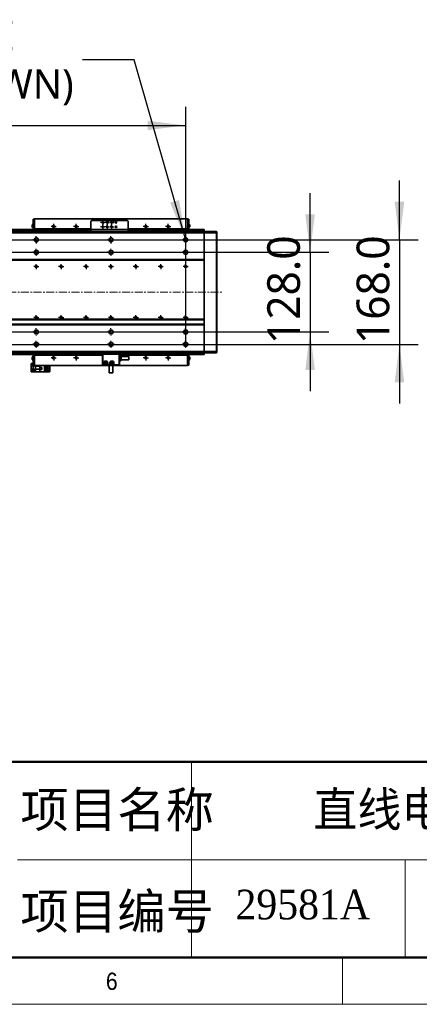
# Model space of a CAD drawing. Header units: millimetres. Extents: x 75 to 6266, y 75 to 4380.
# Tile 18 of 24: x 4131 to 4773, y 75 to 1658. Entities that reach past the tile are written whole.
import ezdxf

# ---------------------------------------------------------------- set-up
doc = ezdxf.new("R2010")
doc.units = ezdxf.units.MM
doc.header["$LTSCALE"] = 15
doc.linetypes.add('CENTERX2', pattern=[20.32, 12.7, -2.54, 2.54, -2.54])
doc.layers.add('黑色实线', color=7, linetype='Continuous')
doc.styles.add('SLDTEXTSTYLE1', font='GOTHIC.TTF', dxfattribs={"width": 0.913})
doc.styles.add('SLDTEXTSTYLE4', font='SIMSUN.TTC', dxfattribs={"bigfont": 'bigfont'})
doc.styles.add('SLDTEXTSTYLE7', font='TIMES.TTF', dxfattribs={"width": 0.933})
doc.styles.add('SLDTEXTSTYLE8', font='TIMES.TTF', dxfattribs={"width": 0.933, "bigfont": 'bigfont'})
doc.styles.add('SLDTEXTSTYLE9', font='MSYH.TTC')
doc.dimstyles.new('SLDDIMSTYLE0', dxfattribs={"dimtxt": 52.5, "dimasz": 61.2, "dimexe": 0, "dimexo": 0.0625, "dimgap": 13.125, "dimtad": 2, "dimrnd": 1e-09, "dimzin": 4, "dimdsep": 46, "dimtxsty": 'SLDTEXTSTYLE9', "dimsah": 1, "dimcen": 0.09, "dimadec": 0, "dimazin": 1, "dimtfac": 1, "dimtmove": 0, "dimatfit": 0, "dimfxl": 0, "dimfrac": 2, "dimtolj": 1, "dimtzin": 12, "dimarcsym": 0})
doc.dimstyles.new('SLDDIMSTYLE3', dxfattribs={"dimtxt": 52.5, "dimasz": 61.2, "dimexe": 0, "dimexo": 0.0625, "dimgap": 13.125, "dimtad": 2, "dimrnd": 1e-09, "dimzin": 4, "dimdsep": 46, "dimtxsty": 'SLDTEXTSTYLE9', "dimsah": 1, "dimcen": 0.09, "dimadec": 0, "dimazin": 1, "dimtfac": 1, "dimtofl": 0, "dimtmove": 0, "dimatfit": 3, "dimfxl": 0, "dimfrac": 2, "dimtolj": 1, "dimtzin": 12, "dimarcsym": 0})
doc.dimstyles.new('SLDDIMSTYLE6', dxfattribs={"dimtxt": 47.625, "dimasz": 61.2, "dimexe": 0, "dimexo": 0.0625, "dimgap": 11.90625, "dimtad": 0, "dimtih": 1, "dimtoh": 1, "dimdec": 1, "dimrnd": 1e-09, "dimzin": 12, "dimdsep": 46, "dimtxsty": 'SLDTEXTSTYLE9', "dimblk1": 'NONE', "dimsah": 1, "dimcen": 0, "dimadec": 0, "dimazin": 3, "dimtfac": 1, "dimtmove": 0, "dimatfit": 3, "dimldrblk": 'NONE', "dimfxl": 0, "dimfrac": 2, "dimtolj": 1, "dimtzin": 12, "dimarcsym": 0})

# ---------------------------------------------------------------- blocks, each defined once
blk = doc.blocks.new('_D_20')
at = {"layer": '黑色实线', "color": 7}
for p, q in [((4598, 1284.2), (4598, 1379.5)), ((678, 1284.2), (4628, 1284.2)), ((4598, 1284.2), (4598, 1156.2)), ((678, 1156.2), (4628, 1156.2)), ((4598, 1156.2), (4598, 1061))]:
    blk.add_line(p, q, dxfattribs=at)
for points in [[(4598, 1284.2), (4605.6, 1345.4), (4590.3, 1345.4)], [(4598, 1156.2), (4590.3, 1095), (4605.6, 1095)]]:
    blk.add_solid(points, dxfattribs=at)
at = {"layer": '黑色实线', "color": 7, "insert": (4529.1, 1136.6), "char_height": 52.5, "attachment_point": 1, "rotation": 90, "style": 'SLDTEXTSTYLE9'}
blk.add_mtext('128.0', dxfattribs=at)
blk = doc.blocks.new('_D_21')
at = {"layer": '黑色实线', "color": 7}
for p, q in [((4741.6, 1304.2), (4741.6, 1399.5)), ((678, 1304.2), (4771.6, 1304.2)), ((4741.6, 1304.2), (4741.6, 1136.2)), ((678, 1136.2), (4771.6, 1136.2)), ((4741.6, 1136.2), (4741.6, 1041))]:
    blk.add_line(p, q, dxfattribs=at)
for points in [[(4741.6, 1304.2), (4749.2, 1365.4), (4733.9, 1365.4)], [(4741.6, 1136.2), (4733.9, 1075), (4749.2, 1075)]]:
    blk.add_solid(points, dxfattribs=at)
at = {"layer": '黑色实线', "color": 7, "insert": (4672.7, 1136.6), "char_height": 52.5, "attachment_point": 1, "rotation": 90, "style": 'SLDTEXTSTYLE9'}
blk.add_mtext('168.0', dxfattribs=at)
blk = doc.blocks.new('_D_22')
at = {"layer": '黑色实线', "color": 7}
for p, q in [((678, 1136.2), (678, 1518.2)), ((4398, 1136.2), (4398, 1518.2)), ((678, 1488.2), (4398, 1488.2))]:
    blk.add_line(p, q, dxfattribs=at)
for points in [[(678, 1488.2), (739.2, 1480.6), (739.2, 1495.8)], [(4398, 1488.2), (4336.8, 1495.8), (4336.8, 1480.6)]]:
    blk.add_solid(points, dxfattribs=at)
at = {"layer": '黑色实线', "color": 7, "char_height": 52.5, "attachment_point": 1, "style": 'SLDTEXTSTYLE9'}
for s, insert in [('3720.0', (2157.4, 1557.1)), ('=31x120.0(PITCH)', (2362.6, 1557.1))]:
    blk.add_mtext(s, dxfattribs=dict(at, insert=insert))
blk = doc.blocks.new('SW_SYMBOL_HOLE_SPOT')
at = {"layer": '黑色实线', "color": 0}
for p, q in [((0, 13125), (0, 1125)), ((24000, 1125), (24000, 13125)), ((0, 1125), (24000, 1125))]:
    blk.add_line(p, q, dxfattribs=at)
blk = doc.blocks.new('SW_SYMBOL_HOLE_DEPTH')
at = {"layer": '黑色实线', "color": 0}
for p, q in [((0, 13125), (12000, 13125)), ((6000, 13125), (6000, 1125)), ((1500, 8325), (6000, 1125)), ((10500, 8325), (6000, 1125))]:
    blk.add_line(p, q, dxfattribs=at)
blk = doc.blocks.new('_D_23')
at = {"layer": '黑色实线'}
for p, q in [((4315.4, 1593.5), (4232, 1593.5)), ((4397, 1307.4), (4315.4, 1593.5))]:
    blk.add_line(p, q, dxfattribs=at)
blk.add_solid([(4397, 1307.4), (4387.6, 1368.3), (4372.9, 1364.1)], dxfattribs=at)
at = {"layer": '黑色实线', "xscale": 0.004165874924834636, "yscale": 0.004165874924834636, "zscale": 0.004165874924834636}
for name, p in [('SW_SYMBOL_HOLE_SPOT', (3182.3, 1523)), ('SW_SYMBOL_HOLE_DEPTH', (3539.5, 1523))]:
    blk.add_blockref(name, p, dxfattribs=at)
at = {"layer": '黑色实线', "attachment_point": 1, "style": 'SLDTEXTSTYLE9'}
for s, insert, char_height in [('128 x ', (3280.4, 1656.5), 47.62), ('%%c', (3448, 1656), 47.62), (' 6.6 THROUGH HOLE', (3521.6, 1656.5), 47.625), (' 46.0(UPSIDE DOWN)', (3609.2, 1578.6), 47.625), ('%%c', (3314, 1578.1), 47.62), (' 11.0 ', (3387.5, 1578.6), 47.62)]:
    blk.add_mtext(s, dxfattribs=dict(at, insert=insert, char_height=char_height))
blk = doc.blocks.new('_None')
blk = doc.blocks.new('SW_CENTERMARKSYMBOL_96')
at = {"layer": '黑色实线', "color": 0}
for p, q in [((-2.5, 0), (-4.25, 0)), ((0, 0), (-2.5, 0)), ((0, 2.5), (0, 4.25)), ((0, 0), (0, 2.5)), ((0, 0), (0, -2.5)), ((0, 0), (2.5, 0)), ((2.5, 0), (4.25, 0)), ((0, -2.5), (0, -4.25))]:
    blk.add_line(p, q, dxfattribs=at)
blk = doc.blocks.new('SW_CENTERMARKSYMBOL_97')
at = {"layer": '黑色实线', "color": 0}
for p, q in [((-2.5, 0), (-4.25, 0)), ((0, 0), (-2.5, 0)), ((0, 2.5), (0, 4.25)), ((0, 0), (0, 2.5)), ((0, 0), (0, -2.5)), ((0, 0), (2.5, 0)), ((2.5, 0), (4.25, 0)), ((0, -2.5), (0, -4.25))]:
    blk.add_line(p, q, dxfattribs=at)
blk = doc.blocks.new('SW_CENTERMARKSYMBOL_98')
at = {"layer": '黑色实线', "color": 0}
for p, q in [((-2.5, 0), (-4.2, 0)), ((0, 0), (-2.5, 0)), ((0, 2.5), (0, 4.2)), ((0, 0), (0, 2.5)), ((0, 0), (0, -2.5)), ((0, 0), (2.5, 0)), ((2.5, 0), (4.2, 0)), ((0, -2.5), (0, -4.2))]:
    blk.add_line(p, q, dxfattribs=at)
blk = doc.blocks.new('SW_CENTERMARKSYMBOL_99')
at = {"layer": '黑色实线', "color": 0}
for p, q in [((-2.5, 0), (-4.2, 0)), ((0, 0), (-2.5, 0)), ((0, 2.5), (0, 4.2)), ((0, 0), (0, 2.5)), ((0, 0), (0, -2.5)), ((0, 0), (2.5, 0)), ((2.5, 0), (4.2, 0)), ((0, -2.5), (0, -4.2))]:
    blk.add_line(p, q, dxfattribs=at)
blk = doc.blocks.new('SW_CENTERMARKSYMBOL_100')
at = {"layer": '黑色实线', "color": 0}
for p, q in [((-2.5, 0), (-4.2, 0)), ((0, 0), (-2.5, 0)), ((0, 2.5), (0, 4.2)), ((0, 0), (0, 2.5)), ((0, 0), (0, -2.5)), ((0, 0), (2.5, 0)), ((2.5, 0), (4.2, 0)), ((0, -2.5), (0, -4.2))]:
    blk.add_line(p, q, dxfattribs=at)
blk = doc.blocks.new('SW_CENTERMARKSYMBOL_101')
at = {"layer": '黑色实线', "color": 0}
for p, q in [((-2.5, 0), (-4.2, 0)), ((0, 0), (-2.5, 0)), ((0, 2.5), (0, 4.2)), ((0, 0), (0, 2.5)), ((0, 0), (0, -2.5)), ((0, 0), (2.5, 0)), ((2.5, 0), (4.2, 0)), ((0, -2.5), (0, -4.2))]:
    blk.add_line(p, q, dxfattribs=at)
blk = doc.blocks.new('SW_CENTERMARKSYMBOL_102')
at = {"layer": '黑色实线', "color": 0}
for p, q in [((-2.5, 0), (-3.75, 0)), ((0, 0), (-2.5, 0)), ((0, 2.5), (0, 3.75)), ((0, 0), (0, 2.5)), ((0, 0), (0, -2.5)), ((0, 0), (2.5, 0)), ((2.5, 0), (3.75, 0)), ((0, -2.5), (0, -3.75))]:
    blk.add_line(p, q, dxfattribs=at)
blk = doc.blocks.new('SW_CENTERMARKSYMBOL_103')
at = {"layer": '黑色实线', "color": 0}
for p, q in [((-2.5, 0), (-3.75, 0)), ((0, 0), (-2.5, 0)), ((0, 2.5), (0, 3.75)), ((0, 0), (0, 2.5)), ((0, 0), (0, -2.5)), ((0, 0), (2.5, 0)), ((2.5, 0), (3.75, 0)), ((0, -2.5), (0, -3.75))]:
    blk.add_line(p, q, dxfattribs=at)
blk = doc.blocks.new('SW_CENTERMARKSYMBOL_104')
at = {"layer": '黑色实线', "color": 0}
for p, q in [((-2.5, 0), (-4.2, 0)), ((0, 0), (-2.5, 0)), ((0, 2.5), (0, 4.2)), ((0, 0), (0, 2.5)), ((0, 0), (0, -2.5)), ((0, 0), (2.5, 0)), ((2.5, 0), (4.2, 0)), ((0, -2.5), (0, -4.2))]:
    blk.add_line(p, q, dxfattribs=at)
blk = doc.blocks.new('SW_CENTERMARKSYMBOL_105')
at = {"layer": '黑色实线', "color": 0}
for p, q in [((-2.5, 0), (-4.2, 0)), ((0, 0), (-2.5, 0)), ((0, 2.5), (0, 4.2)), ((0, 0), (0, 2.5)), ((0, 0), (0, -2.5)), ((0, 0), (2.5, 0)), ((2.5, 0), (4.2, 0)), ((0, -2.5), (0, -4.2))]:
    blk.add_line(p, q, dxfattribs=at)
blk = doc.blocks.new('SW_CENTERMARKSYMBOL_106')
at = {"layer": '黑色实线', "color": 0}
for p, q in [((-2.5, 0), (-4.2, 0)), ((0, 0), (-2.5, 0)), ((0, 2.5), (0, 4.2)), ((0, 0), (0, 2.5)), ((0, 0), (0, -2.5)), ((0, 0), (2.5, 0)), ((2.5, 0), (4.2, 0)), ((0, -2.5), (0, -4.2))]:
    blk.add_line(p, q, dxfattribs=at)
blk = doc.blocks.new('SW_CENTERMARKSYMBOL_107')
at = {"layer": '黑色实线', "color": 0}
for p, q in [((-2.5, 0), (-4.2, 0)), ((0, 0), (-2.5, 0)), ((0, 2.5), (0, 4.2)), ((0, 0), (0, 2.5)), ((0, 0), (0, -2.5)), ((0, 0), (2.5, 0)), ((2.5, 0), (4.2, 0)), ((0, -2.5), (0, -4.2))]:
    blk.add_line(p, q, dxfattribs=at)
blk = doc.blocks.new('SW_CENTERMARKSYMBOL_108')
at = {"layer": '黑色实线', "color": 0}
for p, q in [((-2.5, 0), (-3.75, 0)), ((0, 0), (-2.5, 0)), ((0, 2.5), (0, 3.75)), ((0, 0), (0, 2.5)), ((0, 0), (0, -2.5)), ((0, 0), (2.5, 0)), ((2.5, 0), (3.75, 0)), ((0, -2.5), (0, -3.75))]:
    blk.add_line(p, q, dxfattribs=at)
blk = doc.blocks.new('SW_CENTERMARKSYMBOL_109')
at = {"layer": '黑色实线', "color": 0}
for p, q in [((-2.5, 0), (-3.75, 0)), ((0, 0), (-2.5, 0)), ((0, 2.5), (0, 3.75)), ((0, 0), (0, 2.5)), ((0, 0), (0, -2.5)), ((0, 0), (2.5, 0)), ((2.5, 0), (3.75, 0)), ((0, -2.5), (0, -3.75))]:
    blk.add_line(p, q, dxfattribs=at)
blk = doc.blocks.new('SW_CENTERMARKSYMBOL_184')
at = {"layer": '黑色实线', "color": 0}
for p, q in [((-5, 0), (-5.8, 0)), ((0, 0), (-2.5, 0)), ((0, 5), (0, 5.8)), ((0, 0), (0, 2.5)), ((0, 0), (0, -2.5)), ((0, 0), (2.5, 0)), ((5, 0), (5.8, 0)), ((0, -5), (0, -5.8))]:
    blk.add_line(p, q, dxfattribs=at)
blk = doc.blocks.new('SW_CENTERMARKSYMBOL_185')
at = {"layer": '黑色实线', "color": 0}
for p, q in [((-5, 0), (-5.8, 0)), ((0, 0), (-2.5, 0)), ((0, 5), (0, 5.8)), ((0, 0), (0, 2.5)), ((0, 0), (0, -2.5)), ((0, 0), (2.5, 0)), ((5, 0), (5.8, 0)), ((0, -5), (0, -5.8))]:
    blk.add_line(p, q, dxfattribs=at)
blk = doc.blocks.new('SW_CENTERMARKSYMBOL_186')
at = {"layer": '黑色实线', "color": 0}
for p, q in [((-5, 0), (-5.8, 0)), ((0, 0), (-2.5, 0)), ((0, 5), (0, 5.8)), ((0, 0), (0, 2.5)), ((0, 0), (0, -2.5)), ((0, 0), (2.5, 0)), ((5, 0), (5.8, 0)), ((0, -5), (0, -5.8))]:
    blk.add_line(p, q, dxfattribs=at)
blk = doc.blocks.new('SW_CENTERMARKSYMBOL_187')
at = {"layer": '黑色实线', "color": 0}
for p, q in [((-5, 0), (-5.8, 0)), ((0, 0), (-2.5, 0)), ((0, 5), (0, 5.8)), ((0, 0), (0, 2.5)), ((0, 0), (0, -2.5)), ((0, 0), (2.5, 0)), ((5, 0), (5.8, 0)), ((0, -5), (0, -5.8))]:
    blk.add_line(p, q, dxfattribs=at)
blk = doc.blocks.new('SW_CENTERMARKSYMBOL_188')
at = {"layer": '黑色实线', "color": 0}
for p, q in [((-5, 0), (-5.8, 0)), ((0, 0), (-2.5, 0)), ((0, 5), (0, 5.8)), ((0, 0), (0, 2.5)), ((0, 0), (0, -2.5)), ((0, 0), (2.5, 0)), ((5, 0), (5.8, 0)), ((0, -5), (0, -5.8))]:
    blk.add_line(p, q, dxfattribs=at)
blk = doc.blocks.new('SW_CENTERMARKSYMBOL_189')
at = {"layer": '黑色实线', "color": 0}
for p, q in [((-5, 0), (-5.8, 0)), ((0, 0), (-2.5, 0)), ((0, 5), (0, 5.8)), ((0, 0), (0, 2.5)), ((0, 0), (0, -2.5)), ((0, 0), (2.5, 0)), ((5, 0), (5.8, 0)), ((0, -5), (0, -5.8))]:
    blk.add_line(p, q, dxfattribs=at)
blk = doc.blocks.new('SW_CENTERMARKSYMBOL_190')
at = {"layer": '黑色实线', "color": 0}
for p, q in [((-5, 0), (-5.8, 0)), ((0, 0), (-2.5, 0)), ((0, 5), (0, 5.8)), ((0, 0), (0, 2.5)), ((0, 0), (0, -2.5)), ((0, 0), (2.5, 0)), ((5, 0), (5.8, 0)), ((0, -5), (0, -5.8))]:
    blk.add_line(p, q, dxfattribs=at)
blk = doc.blocks.new('SW_CENTERMARKSYMBOL_191')
at = {"layer": '黑色实线', "color": 0}
for p, q in [((-5, 0), (-5.8, 0)), ((0, 0), (-2.5, 0)), ((0, 5), (0, 5.8)), ((0, 0), (0, 2.5)), ((0, 0), (0, -2.5)), ((0, 0), (2.5, 0)), ((5, 0), (5.8, 0)), ((0, -5), (0, -5.8))]:
    blk.add_line(p, q, dxfattribs=at)
blk = doc.blocks.new('SW_CENTERMARKSYMBOL_192')
at = {"layer": '黑色实线', "color": 0}
for p, q in [((-5, 0), (-5.8, 0)), ((0, 0), (-2.5, 0)), ((0, 5), (0, 5.8)), ((0, 0), (0, 2.5)), ((0, 0), (0, -2.5)), ((0, 0), (2.5, 0)), ((5, 0), (5.8, 0)), ((0, -5), (0, -5.8))]:
    blk.add_line(p, q, dxfattribs=at)
blk = doc.blocks.new('SW_CENTERMARKSYMBOL_193')
at = {"layer": '黑色实线', "color": 0}
for p, q in [((-5, 0), (-5.8, 0)), ((0, 0), (-2.5, 0)), ((0, 5), (0, 5.8)), ((0, 0), (0, 2.5)), ((0, 0), (0, -2.5)), ((0, 0), (2.5, 0)), ((5, 0), (5.8, 0)), ((0, -5), (0, -5.8))]:
    blk.add_line(p, q, dxfattribs=at)
blk = doc.blocks.new('SW_CENTERMARKSYMBOL_196')
at = {"layer": '黑色实线', "color": 0}
for p, q in [((-5, 0), (-5.8, 0)), ((0, 0), (-2.5, 0)), ((0, 5), (0, 5.8)), ((0, 0), (0, 2.5)), ((0, 0), (0, -2.5)), ((0, 0), (2.5, 0)), ((5, 0), (5.8, 0)), ((0, -5), (0, -5.8))]:
    blk.add_line(p, q, dxfattribs=at)
blk = doc.blocks.new('SW_CENTERMARKSYMBOL_197')
at = {"layer": '黑色实线', "color": 0}
for p, q in [((-5, 0), (-5.8, 0)), ((0, 0), (-2.5, 0)), ((0, 5), (0, 5.8)), ((0, 0), (0, 2.5)), ((0, 0), (0, -2.5)), ((0, 0), (2.5, 0)), ((5, 0), (5.8, 0)), ((0, -5), (0, -5.8))]:
    blk.add_line(p, q, dxfattribs=at)
blk = doc.blocks.new('SW_CENTERMARKSYMBOL_310')
at = {"layer": '黑色实线', "color": 0}
for p, q in [((-2.5, 0), (-4.15, 0)), ((0, 0), (-2.5, 0)), ((0, 2.5), (0, 4.15)), ((0, 0), (0, 2.5)), ((0, 0), (0, -2.5)), ((0, 0), (2.5, 0)), ((2.5, 0), (4.15, 0)), ((0, -2.5), (0, -4.15))]:
    blk.add_line(p, q, dxfattribs=at)
blk = doc.blocks.new('SW_CENTERMARKSYMBOL_311')
at = {"layer": '黑色实线', "color": 0}
for p, q in [((-2.5, 0), (-4.15, 0)), ((0, 0), (-2.5, 0)), ((0, 2.5), (0, 4.15)), ((0, 0), (0, 2.5)), ((0, 0), (0, -2.5)), ((0, 0), (2.5, 0)), ((2.5, 0), (4.15, 0)), ((0, -2.5), (0, -4.15))]:
    blk.add_line(p, q, dxfattribs=at)
blk = doc.blocks.new('SW_CENTERMARKSYMBOL_312')
at = {"layer": '黑色实线', "color": 0}
for p, q in [((-2.5, 0), (-4.15, 0)), ((0, 0), (-2.5, 0)), ((0, 2.5), (0, 4.15)), ((0, 0), (0, 2.5)), ((0, 0), (0, -2.5)), ((0, 0), (2.5, 0)), ((2.5, 0), (4.15, 0)), ((0, -2.5), (0, -4.15))]:
    blk.add_line(p, q, dxfattribs=at)
blk = doc.blocks.new('SW_CENTERMARKSYMBOL_313')
at = {"layer": '黑色实线', "color": 0}
for p, q in [((-2.5, 0), (-4.15, 0)), ((0, 0), (-2.5, 0)), ((0, 2.5), (0, 4.15)), ((0, 0), (0, 2.5)), ((0, 0), (0, -2.5)), ((0, 0), (2.5, 0)), ((2.5, 0), (4.15, 0)), ((0, -2.5), (0, -4.15))]:
    blk.add_line(p, q, dxfattribs=at)
blk = doc.blocks.new('SW_CENTERMARKSYMBOL_314')
at = {"layer": '黑色实线', "color": 0}
for p, q in [((-2.5, 0), (-4.15, 0)), ((0, 0), (-2.5, 0)), ((0, 2.5), (0, 4.15)), ((0, 0), (0, 2.5)), ((0, 0), (0, -2.5)), ((0, 0), (2.5, 0)), ((2.5, 0), (4.15, 0)), ((0, -2.5), (0, -4.15))]:
    blk.add_line(p, q, dxfattribs=at)
blk = doc.blocks.new('SW_CENTERMARKSYMBOL_315')
at = {"layer": '黑色实线', "color": 0}
for p, q in [((-2.5, 0), (-4.15, 0)), ((0, 0), (-2.5, 0)), ((0, 2.5), (0, 4.15)), ((0, 0), (0, 2.5)), ((0, 0), (0, -2.5)), ((0, 0), (2.5, 0)), ((2.5, 0), (4.15, 0)), ((0, -2.5), (0, -4.15))]:
    blk.add_line(p, q, dxfattribs=at)
blk = doc.blocks.new('SW_CENTERMARKSYMBOL_316')
at = {"layer": '黑色实线', "color": 0}
for p, q in [((-2.5, 0), (-4.15, 0)), ((0, 0), (-2.5, 0)), ((0, 2.5), (0, 4.15)), ((0, 0), (0, 2.5)), ((0, 0), (0, -2.5)), ((0, 0), (2.5, 0)), ((2.5, 0), (4.15, 0)), ((0, -2.5), (0, -4.15))]:
    blk.add_line(p, q, dxfattribs=at)
blk = doc.blocks.new('SW_CENTERMARKSYMBOL_317')
at = {"layer": '黑色实线', "color": 0}
for p, q in [((-2.5, 0), (-4.15, 0)), ((0, 0), (-2.5, 0)), ((0, 2.5), (0, 4.15)), ((0, 0), (0, 2.5)), ((0, 0), (0, -2.5)), ((0, 0), (2.5, 0)), ((2.5, 0), (4.15, 0)), ((0, -2.5), (0, -4.15))]:
    blk.add_line(p, q, dxfattribs=at)
blk = doc.blocks.new('SW_CENTERMARKSYMBOL_318')
at = {"layer": '黑色实线', "color": 0}
for p, q in [((-2.5, 0), (-4.15, 0)), ((0, 0), (-2.5, 0)), ((0, 2.5), (0, 4.15)), ((0, 0), (0, 2.5)), ((0, 0), (0, -2.5)), ((0, 0), (2.5, 0)), ((2.5, 0), (4.15, 0)), ((0, -2.5), (0, -4.15))]:
    blk.add_line(p, q, dxfattribs=at)
blk = doc.blocks.new('SW_CENTERMARKSYMBOL_319')
at = {"layer": '黑色实线', "color": 0}
for p, q in [((-2.5, 0), (-4.15, 0)), ((0, 0), (-2.5, 0)), ((0, 2.5), (0, 4.15)), ((0, 0), (0, 2.5)), ((0, 0), (0, -2.5)), ((0, 0), (2.5, 0)), ((2.5, 0), (4.15, 0)), ((0, -2.5), (0, -4.15))]:
    blk.add_line(p, q, dxfattribs=at)
blk = doc.blocks.new('SW_CENTERMARKSYMBOL_320')
at = {"layer": '黑色实线', "color": 0}
for p, q in [((-2.5, 0), (-4.15, 0)), ((0, 0), (-2.5, 0)), ((0, 2.5), (0, 4.15)), ((0, 0), (0, 2.5)), ((0, 0), (0, -2.5)), ((0, 0), (2.5, 0)), ((2.5, 0), (4.15, 0)), ((0, -2.5), (0, -4.15))]:
    blk.add_line(p, q, dxfattribs=at)
blk = doc.blocks.new('SW_CENTERMARKSYMBOL_321')
at = {"layer": '黑色实线', "color": 0}
for p, q in [((-2.5, 0), (-4.15, 0)), ((0, 0), (-2.5, 0)), ((0, 2.5), (0, 4.15)), ((0, 0), (0, 2.5)), ((0, 0), (0, -2.5)), ((0, 0), (2.5, 0)), ((2.5, 0), (4.15, 0)), ((0, -2.5), (0, -4.15))]:
    blk.add_line(p, q, dxfattribs=at)
blk = doc.blocks.new('SW_CENTERMARKSYMBOL_324')
at = {"layer": '黑色实线', "color": 0}
for p, q in [((-2.5, 0), (-4.15, 0)), ((0, 0), (-2.5, 0)), ((0, 2.5), (0, 4.15)), ((0, 0), (0, 2.5)), ((0, 0), (0, -2.5)), ((0, 0), (2.5, 0)), ((2.5, 0), (4.15, 0)), ((0, -2.5), (0, -4.15))]:
    blk.add_line(p, q, dxfattribs=at)
blk = doc.blocks.new('SW_CENTERMARKSYMBOL_325')
at = {"layer": '黑色实线', "color": 0}
for p, q in [((-2.5, 0), (-4.15, 0)), ((0, 0), (-2.5, 0)), ((0, 2.5), (0, 4.15)), ((0, 0), (0, 2.5)), ((0, 0), (0, -2.5)), ((0, 0), (2.5, 0)), ((2.5, 0), (4.15, 0)), ((0, -2.5), (0, -4.15))]:
    blk.add_line(p, q, dxfattribs=at)
blk = doc.blocks.new('SW_CENTERMARKSYMBOL_342')
at = {"layer": '黑色实线', "color": 0}
for p, q in [((-2.5, 0), (-3.75, 0)), ((0, 0), (-2.5, 0)), ((0, 2.5), (0, 3.75)), ((0, 0), (0, 2.5)), ((0, 0), (0, -2.5)), ((0, 0), (2.5, 0)), ((4.5, 0), (3.25, 0)), ((7, 0), (4.5, 0)), ((7, 0), (4.5, 0)), ((7, 2.5), (7, 3.75)), ((7, 0), (7, 2.5)), ((7, 0), (7, 2.5)), ((7, 0), (7, -2.5)), ((7, 0), (9.5, 0)), ((7, 0), (7, -2.5)), ((7, 0), (9.5, 0)), ((9.5, 0), (10.75, 0)), ((14, 2.5), (14, 3.75)), ((14, 0), (14, 2.5)), ((0, -2.5), (0, -3.75)), ((7, -2.5), (7, -3.75)), ((14, 0), (11.5, 0)), ((14, 0), (14, -2.5)), ((14, 0), (16.5, 0)), ((14, -2.5), (14, -3.75)), ((16.5, 0), (17.75, 0))]:
    blk.add_line(p, q, dxfattribs=at)
blk = doc.blocks.new('SW_CENTERMARKSYMBOL_343')
at = {"layer": '黑色实线', "color": 0}
for p, q in [((-2.5, 0), (-3.75, 0)), ((0, 0), (-2.5, 0)), ((0, 2.5), (0, 3.75)), ((0, 0), (0, 2.5)), ((0, 0), (0, -2.5)), ((0, 0), (2.5, 0)), ((4.5, 0), (3.25, 0)), ((7, 0), (4.5, 0)), ((7, 0), (4.5, 0)), ((7, 2.5), (7, 3.75)), ((7, 0), (7, 2.5)), ((7, 0), (7, 2.5)), ((7, 0), (7, -2.5)), ((7, 0), (9.5, 0)), ((7, 0), (7, -2.5)), ((7, 0), (9.5, 0)), ((9.5, 0), (10.75, 0)), ((14, 0), (11.5, 0)), ((14, 2.5), (14, 3.75)), ((14, 0), (14, 2.5)), ((14, 0), (14, -2.5)), ((14, 0), (16.5, 0)), ((16.5, 0), (17.75, 0)), ((0, -2.5), (0, -3.75)), ((7, -2.5), (7, -3.75)), ((14, -2.5), (14, -3.75))]:
    blk.add_line(p, q, dxfattribs=at)

msp = doc.modelspace()

# ---------------------------------------------------------------- linework, layer by layer
at = {"color": 7, "linetype": 'Continuous', "lineweight": 35}
for p, q in [((4152.9549783, 1337.7164902), (4153.955025, 1337.7164902)), ((4152.9549783, 1336.7164882), (4152.9549783, 1337.7164902)), ((4153.955025, 1336.7164882), (4152.9549783, 1336.7164882)), ((4152.9549783, 1336.7164882), (4152.9549783, 1320.716493)), ((4153.955025, 1337.7164902), (4154.9549525, 1337.7164902)), ((4153.955025, 1336.7164882), (4153.955025, 1337.7164902)), ((4154.9549525, 1336.7164882), (4153.955025, 1336.7164882)), ((4153.955025, 1336.7164882), (4153.955025, 1320.716493)), ((4154.9549525, 1338.2164912), (4155.9549992, 1338.2164912)), ((4154.9549525, 1338.2164912), (4154.9549525, 1337.7164902)), ((4154.9549525, 1337.7164902), (4154.9549525, 1337.2164892)), ((4154.9549525, 1337.2164892), (4154.9549525, 1322.7164896)), ((4270.9550088, 1338.2164912), (4155.9549992, 1338.2164912)), ((4246.4549964, 1335.5164902), (4245.4549496, 1334.5164956)), ((4245.4549496, 1334.5164956), (4245.4549496, 1320.716493)), ((4304.4549649, 1335.5164902), (4246.4549964, 1335.5164902)), ((4269.954962, 1337.2164892), (4269.954962, 1335.5164902)), ((4284.9549477, 1338.2164912), (4270.9550088, 1338.2164912)), ((4399.9549573, 1338.2164912), (4284.9549477, 1338.2164912)), ((4285.9549945, 1337.2164892), (4285.9549945, 1335.5164902)), ((4305.4550116, 1334.5164956), (4304.4549649, 1335.5164902)), ((4305.4550116, 1320.716493), (4305.4550116, 1334.5164956)), ((4399.9549573, 1338.2164912), (4400.955004, 1338.2164912)), ((4400.955004, 1338.2164912), (4400.955004, 1337.7164902)), ((4400.955004, 1337.7164902), (4401.9549315, 1337.7164902)), ((4400.955004, 1337.2164892), (4400.955004, 1337.7164902)), ((4400.955004, 1322.7164896), (4400.955004, 1337.2164892)), ((4401.9549315, 1336.7164882), (4400.955004, 1336.7164882)), ((4401.9549315, 1337.7164902), (4401.9549315, 1336.7164882)), ((4401.9549315, 1337.7164902), (4402.9549783, 1337.7164902)), ((4401.9549315, 1336.7164882), (4401.9549315, 1320.716493)), ((4402.9549783, 1336.7164882), (4401.9549315, 1336.7164882)), ((4402.9549783, 1337.7164902), (4402.9549783, 1336.7164882)), ((4402.9549783, 1336.7164882), (4402.9549783, 1320.716493)), ((647.954983, 1317.7164944), (4427.9549544, 1317.7164944)), ((647.954983, 1315.7164903), (4427.9549544, 1315.7164903)), ((4245.4549496, 1320.716493), (830.4549878, 1320.716493)), ((4151.3050025, 1328.0643376), (4151.3050025, 1328.3664884)), ((4151.3050025, 1325.0664921), (4151.3050025, 1328.0643376)), ((4154.9549525, 1322.7164896), (4154.9549525, 1320.716493)), ((4155.9549992, 1321.7164876), (4245.4549496, 1321.7164876)), ((4235.4549592, 1317.7164944), (4235.4549592, 1319.716491)), ((4235.4549592, 1319.716491), (4236.4550059, 1319.716491)), ((4236.4550059, 1319.716491), (4236.4550059, 1317.7164944)), ((4236.4550059, 1319.716491), (4244.4550221, 1319.716491)), ((4244.4550221, 1319.716491), (4244.4550221, 1317.7164944)), ((4245.4549496, 1319.716491), (4244.4550221, 1319.716491)), ((4305.4550116, 1320.716493), (4245.4549496, 1320.716493)), ((4245.4549496, 1317.7164944), (4245.4549496, 1320.716493)), ((4305.4550116, 1321.7164876), (4399.9549573, 1321.7164876)), ((4305.4550116, 1320.716493), (4305.4550116, 1317.7164944)), ((4427.9549544, 1320.716493), (4305.4550116, 1320.716493)), ((4306.4549392, 1319.716491), (4305.4550116, 1319.716491)), ((4306.4549392, 1319.716491), (4306.4549392, 1317.7164944)), ((4306.4549392, 1319.716491), (4314.4549554, 1319.716491)), ((4314.4549554, 1317.7164944), (4314.4549554, 1319.716491)), ((4314.4549554, 1319.716491), (4315.4550021, 1319.716491)), ((4315.4550021, 1319.716491), (4315.4550021, 1317.7164944)), ((4400.955004, 1322.7164896), (4400.955004, 1320.716493)), ((4404.604954, 1328.3664884), (4404.604954, 1326.4553921)), ((4404.604954, 1326.4553921), (4404.604954, 1325.0664921)), ((4427.9549544, 1320.716493), (4427.9549544, 1320.4164879)), ((4427.9549544, 1320.4164879), (4427.9549544, 1318.016492)), ((4427.9549544, 1318.016492), (4427.9549544, 1317.7164869)), ((4427.9549544, 1315.7164903), (4427.9549544, 1317.7164944)), ((4427.9549544, 1317.7164869), (4447.4549716, 1317.7164869)), ((4447.4549716, 1315.7164903), (4427.9549544, 1315.7164903)), ((4427.9549544, 1272.7164889), (4427.9549544, 1315.7164903)), ((4447.4549716, 1315.7164903), (4447.4549716, 1317.7164869)), ((4447.9549353, 1317.2164859), (4447.4549716, 1317.7164869)), ((4447.4549716, 1124.7164907), (4447.4549716, 1315.7164903)), ((4447.9549353, 1315.5093791), (4447.4549716, 1315.7164903)), ((4447.9549353, 1317.2164859), (4447.9549353, 1315.5093791)), ((4447.9549353, 1315.5093791), (4447.9549353, 1124.9235945)), ((4154.9549525, 1285.5907904), (4154.9549525, 1282.8412505)), ((4400.955004, 1282.8412505), (4400.955004, 1285.5907904)), ((4427.9549544, 1272.7164889), (647.954983, 1272.7164889)), ((4427.9549544, 1271.7164906), (647.954983, 1271.7164906)), ((4427.9549544, 1272.7164889), (4427.9549544, 1271.7164906)), ((4427.9549544, 1168.7164867), (4427.9549544, 1271.7164906)), ((4427.9549544, 1271.7164906), (4427.9549544, 1176.716488)), ((4427.9549544, 1176.716488), (647.954983, 1176.716488)), ((4427.9549544, 1175.7164897), (647.954983, 1175.7164897)), ((4427.9549544, 1175.7164897), (4427.9549544, 1168.7164867)), ((4427.9549544, 1168.7164867), (647.954983, 1168.7164867)), ((647.954983, 1167.7164884), (4427.9549544, 1167.7164884)), ((4154.9549525, 1157.5907918), (4154.9549525, 1154.8412519)), ((4400.955004, 1154.8412519), (4400.955004, 1157.5907918)), ((4427.9549544, 1168.7164867), (4427.9549544, 1167.7164884)), ((4427.9549544, 1124.7155519), (4427.9549544, 1167.7164884)), ((647.954983, 1124.7155519), (4427.9549544, 1124.7155519)), ((4427.9549544, 1124.7164907), (4447.4549716, 1124.7164907)), ((4427.9549544, 1122.7164866), (4427.9549544, 1124.7155519)), ((4447.9549353, 1124.9235945), (4447.4549716, 1124.7164907)), ((4447.4549716, 1122.7164866), (4447.4549716, 1124.7164907)), ((4447.9549353, 1124.9235945), (4447.9549353, 1123.2164876)), ((4427.9549544, 1122.7164866), (647.954983, 1122.7164866)), ((4317.9549401, 1122.7160247), (757.9549973, 1122.7160247)), ((4317.9549401, 1121.2160217), (757.9549973, 1121.2160217)), ((4264.455003, 1119.716488), (1091.455025, 1119.716488)), ((4151.3050025, 1115.064338), (4151.3050025, 1115.3664889)), ((4151.3050025, 1112.0664852), (4151.3050025, 1115.064338)), ((4152.9549783, 1103.7164854), (4152.9549783, 1119.716488)), ((4153.955025, 1103.7164854), (4153.955025, 1119.716488)), ((4154.9549525, 1117.7164914), (4154.9549525, 1119.716488)), ((4154.9549525, 1103.2164918), (4154.9549525, 1117.7164914)), ((4155.9549992, 1118.716486), (4263.9549201, 1118.716486)), ((4264.455003, 1103.9160194), (4264.455003, 1119.916022)), ((4264.455003, 1119.916022), (4264.7549336, 1119.916022)), ((4264.7549336, 1119.916022), (4264.7549336, 1103.9160194)), ((4265.4549306, 1120.616019), (4265.4549306, 1120.916024)), ((4265.4549306, 1120.916024), (4290.4550259, 1120.916024)), ((4290.4550259, 1120.616019), (4265.4549306, 1120.616019)), ((4290.4550259, 1120.616019), (4290.4550259, 1120.916024)), ((4291.1550229, 1103.9160194), (4291.1550229, 1119.916022)), ((4291.1550229, 1119.916022), (4291.4549535, 1119.916022)), ((4291.4549535, 1119.916022), (4291.4549535, 1103.9160194)), ((4427.9549544, 1119.716488), (4291.4549535, 1119.716488)), ((4294.4549744, 1117.1839686), (4291.4549535, 1118.91602)), ((4294.4549744, 1110.6480734), (4291.4549535, 1108.9160221)), ((4291.9549172, 1118.716486), (4291.8171113, 1118.7069418)), ((4399.9549573, 1118.716486), (4291.9549172, 1118.716486)), ((4294.4549744, 1117.1839686), (4294.4549744, 1110.6480734)), ((4306.4549392, 1116.4160224), (4294.4549744, 1116.4160224)), ((4294.4549744, 1111.4160197), (4306.4549392, 1111.4160197)), ((4306.4549392, 1116.4160224), (4306.4549392, 1111.4160197)), ((4317.9549401, 1121.2160217), (4317.9549401, 1122.7160247)), ((4400.955004, 1117.7164914), (4400.955004, 1119.716488)), ((4400.955004, 1103.2164918), (4400.955004, 1117.7164914)), ((4401.9549315, 1103.7164854), (4401.9549315, 1119.716488)), ((4402.9549783, 1103.7164854), (4402.9549783, 1119.716488)), ((4404.604954, 1115.3664889), (4404.604954, 1112.0664852)), ((4447.4549716, 1122.7164866), (4427.9549544, 1122.7164866)), ((4427.9549544, 1122.7164866), (4427.9549544, 1120.0164856)), ((4427.9549544, 1120.0164856), (4427.9549544, 1119.716488)), ((4447.9549353, 1123.2164876), (4447.4549716, 1122.7164866)), ((4149.4549935, 1091.9164868), (4149.4549935, 1105.5164861)), ((4149.4549935, 1105.5164861), (4152.9549783, 1105.5164861)), ((4152.9549783, 1103.7164854), (4153.955025, 1103.7164854)), ((4152.9549783, 1102.7164908), (4152.9549783, 1103.7164854)), ((4153.955025, 1102.7164908), (4152.9549783, 1102.7164908)), ((4153.955025, 1103.7164854), (4153.955025, 1102.7164908)), ((4153.955025, 1103.7164854), (4154.9549525, 1103.7164854)), ((4154.9549525, 1102.7164908), (4153.955025, 1102.7164908)), ((4154.9549525, 1103.2164918), (4154.9549525, 1102.7164908)), ((4154.9549525, 1102.7164908), (4154.9549525, 1102.2164898)), ((4154.9549525, 1102.2164898), (4155.9549992, 1102.2164898)), ((4263.9549201, 1102.2164898), (4155.9549992, 1102.2164898)), ((4156.454963, 1102.2164898), (4156.454963, 1101.2164878)), ((4163.4049838, 1101.2164878), (4156.454963, 1101.2164878)), ((4156.454963, 1096.2164925), (4156.454963, 1101.2164878)), ((4156.454963, 1096.2164925), (4156.454963, 1091.9164868)), ((4156.454963, 1096.2164925), (4163.4049838, 1096.2164925)), ((4163.4049838, 1101.2164878), (4163.4049838, 1102.2164898)), ((4163.4049838, 1101.2164878), (4163.4049838, 1096.2164925)), ((4163.4049838, 1091.9164868), (4163.4049838, 1096.2164925)), ((4166.8550198, 1098.8164918), (4163.6549657, 1098.8164918)), ((4163.6549657, 1098.8164918), (4163.6549657, 1095.6164898)), ((4163.6549657, 1095.6164898), (4166.8550198, 1095.6164898)), ((4163.7549823, 1098.7164902), (4163.7549823, 1095.7164915)), ((4166.7550032, 1098.7164902), (4163.7549823, 1098.7164902)), ((4163.7549823, 1095.7164915), (4166.7550032, 1095.7164915)), ((4166.7550032, 1095.7164915), (4166.7550032, 1098.7164902)), ((4166.8550198, 1095.6164898), (4166.8550198, 1098.8164918)), ((4170.9549849, 1102.2164898), (4170.9549849, 1091.9164868)), ((4177.1549409, 1101.7764883), (4170.9549849, 1101.7764883)), ((4177.1549409, 1100.7364916), (4170.9549849, 1100.7364916)), ((4177.1549409, 1099.2364885), (4170.9549849, 1099.2364885)), ((4177.1549409, 1098.1964918), (4170.9549849, 1098.1964918)), ((4177.1549409, 1096.6964887), (4170.9549849, 1096.6964887)), ((4177.1549409, 1095.656492), (4170.9549849, 1095.656492)), ((4177.1549409, 1093.1564869), (4170.9549849, 1093.1564869)), ((4174.7550194, 1101.7764883), (4174.7550194, 1100.7364916)), ((4174.7550194, 1099.2364885), (4174.7550194, 1098.1964918)), ((4174.7550194, 1096.6964887), (4174.7550194, 1095.656492)), ((4174.7550194, 1093.1564869), (4174.7550194, 1092.2164919)), ((4174.7550194, 1092.5164821), (4179.1549151, 1092.5164821)), ((4177.1549409, 1102.2164898), (4177.1549409, 1101.7764883)), ((4177.1549409, 1100.7364916), (4177.1549409, 1099.2364885)), ((4177.1549409, 1098.1964918), (4177.1549409, 1096.6964887)), ((4177.1549409, 1095.656492), (4177.1549409, 1093.1564869)), ((4179.030699, 1092.2164919), (4179.1549151, 1092.5164821)), ((4179.1549151, 1092.5164821), (4179.1549151, 1102.2164898)), ((4179.1549151, 1092.5164821), (4179.4549649, 1092.5164821)), ((4179.1549151, 1092.2164919), (4179.4549649, 1092.5164821)), ((4179.4549649, 1102.2164898), (4179.4549649, 1092.5164821)), ((4263.9549201, 1102.2164898), (4264.9549668, 1102.2164898)), ((4264.455003, 1103.9160194), (4264.7549336, 1103.9160194)), ((4264.9549668, 1103.0499937), (4264.9549668, 1102.2164898)), ((4264.9549668, 1102.2164898), (4290.9549897, 1102.2164898)), ((4265.4549306, 1103.2160224), (4265.9550135, 1103.2160224)), ((4265.4549306, 1102.9160248), (4265.4549306, 1103.2160224)), ((4265.9550135, 1102.9160248), (4265.4549306, 1102.9160248)), ((4265.9550135, 1102.9160248), (4265.9550135, 1103.2160224)), ((4272.954983, 1102.9160248), (4265.9550135, 1102.9160248)), ((4266.1549275, 1103.4160184), (4266.1549275, 1106.0160177)), ((4266.4549773, 1106.0160177), (4266.1549275, 1106.0160177)), ((4266.4549773, 1103.4160184), (4266.1549275, 1103.4160184)), ((4266.4549773, 1106.0160177), (4266.4549773, 1103.4160184)), ((4267.8549712, 1106.0160177), (4267.8549712, 1105.216019)), ((4271.0550254, 1106.0160177), (4271.0550254, 1105.216019)), ((4272.4550193, 1103.4160184), (4272.4550193, 1106.0160177)), ((4272.4550193, 1106.0160177), (4272.7549498, 1106.0160177)), ((4272.4550193, 1103.4160184), (4272.7549498, 1103.4160184)), ((4272.7549498, 1106.0160177), (4272.7549498, 1103.4160184)), ((4272.954983, 1103.2160224), (4275.955004, 1103.2160224)), ((4272.954983, 1102.9160248), (4272.954983, 1103.2160224)), ((4275.955004, 1102.9160248), (4272.954983, 1102.9160248)), ((4274.9549573, 1102.2164898), (4274.9549573, 1090.2164878)), ((4275.955004, 1102.9160248), (4275.955004, 1103.2160224)), ((4282.9549735, 1102.9160248), (4275.955004, 1102.9160248)), ((4276.154918, 1103.4160184), (4276.154918, 1106.0160177)), ((4276.154918, 1106.0160177), (4276.4549678, 1106.0160177)), ((4276.154918, 1103.4160184), (4276.4549678, 1103.4160184)), ((4276.4549678, 1106.0160177), (4276.4549678, 1103.4160184)), ((4277.8549617, 1106.0160177), (4277.8549617, 1105.216019)), ((4280.9549992, 1090.2164878), (4280.9549992, 1102.2164898)), ((4281.0550158, 1106.0160177), (4281.0550158, 1105.216019)), ((4282.4550097, 1103.4160184), (4282.4550097, 1106.0160177)), ((4282.7549403, 1106.0160177), (4282.4550097, 1106.0160177)), ((4282.7549403, 1103.4160184), (4282.4550097, 1103.4160184)), ((4282.7549403, 1106.0160177), (4282.7549403, 1103.4160184)), ((4282.9549735, 1103.2160224), (4290.4550259, 1103.2160224)), ((4282.9549735, 1103.2160224), (4282.9549735, 1102.9160248)), ((4290.4550259, 1102.9160248), (4282.9549735, 1102.9160248)), ((4290.4550259, 1103.2160224), (4290.4550259, 1102.9160248)), ((4290.9549897, 1102.2164898), (4290.9549897, 1103.0499937)), ((4290.9549897, 1102.2164898), (4291.9549172, 1102.2164898)), ((4291.1550229, 1103.9160194), (4291.4549535, 1103.9160194)), ((4291.9549172, 1102.2164898), (4399.9549573, 1102.2164898)), ((4399.9549573, 1102.2164898), (4400.955004, 1102.2164898)), ((4400.955004, 1103.7164854), (4401.9549315, 1103.7164854)), ((4400.955004, 1102.7164908), (4400.955004, 1103.2164918)), ((4401.9549315, 1102.7164908), (4400.955004, 1102.7164908)), ((4400.955004, 1102.7164908), (4400.955004, 1102.2164898)), ((4401.9549315, 1103.7164854), (4401.9549315, 1102.7164908)), ((4401.9549315, 1103.7164854), (4402.9549783, 1103.7164854)), ((4402.9549783, 1102.7164908), (4401.9549315, 1102.7164908)), ((4402.9549783, 1103.7164854), (4402.9549783, 1102.7164908)), ((4149.4549935, 1091.9164868), (4156.454963, 1091.9164868)), ((4156.454963, 1091.9164868), (4163.4049838, 1091.9164868)), ((4170.9549849, 1091.9164868), (4163.4049838, 1091.9164868)), ((4174.7550194, 1092.2164919), (4170.9549849, 1092.2164919)), ((4179.030699, 1092.2164919), (4174.7550194, 1092.2164919)), ((4179.1549151, 1092.2164919), (4179.030699, 1092.2164919)), ((4280.9549992, 1090.2164878), (4274.9549573, 1090.2164878))]:
    msp.add_line(p, q, dxfattribs=at)
at = {"color": 8, "linetype": 'Continuous', "lineweight": 35}
for p, q in [((4245.4549496, 1320.4164879), (830.4549878, 1320.4164879)), ((4235.4549592, 1318.016492), (840.4549783, 1318.016492)), ((4427.9549544, 1320.4164879), (4305.4550116, 1320.4164879)), ((4427.9549544, 1318.016492), (4315.4550021, 1318.016492)), ((4264.4600098, 1120.0164856), (1091.449899, 1120.0164856)), ((4264.455003, 1119.716488), (1091.455025, 1119.716488)), ((4427.9549544, 1120.0164856), (4291.4499467, 1120.0164856)), ((4427.9549544, 1119.716488), (4291.4549535, 1119.716488))]:
    msp.add_line(p, q, dxfattribs=at)
at = {"color": 7, "linetype": 'Continuous', "lineweight": 50}
for p, q in [((6150, 465), (2745, 465)), ((150, 150), (6150, 150))]:
    msp.add_line(p, q, dxfattribs=at)
at = {"color": 7, "linetype": 'Continuous', "lineweight": 18}
for p, q in [((4407.3808941, 465), (4407.3808941, 150)), ((4127.7672399, 307.5), (5013.7621823, 307.5)), ((4750.919191, 307.5), (4750.919191, 150)), ((150, 150), (6150, 150)), ((1845, 150), (6150, 150)), ((4650, 75), (4650, 150)), ((75, 75), (6225, 75))]:
    msp.add_line(p, q, dxfattribs=at)
at = {"color": 7, "linetype": 'Continuous', "lineweight": 35}
for centre, radius in [((4264.9549687, 1332.2164921), 1.25), ((4271.9549687, 1332.2164921), 1.25), ((4278.9549687, 1332.2164921), 1.25), ((4285.9549687, 1332.2164921), 1.25), ((4185.9549687, 1325.8164888), 1.7), ((4221.9549687, 1325.8164888), 1.7), ((4264.9549687, 1325.2164921), 1.25), ((4271.9549687, 1325.2164921), 1.25), ((4278.9549687, 1325.2164921), 1.25), ((4285.9549687, 1325.2164921), 1.25), ((4333.9549687, 1325.8164888), 1.7), ((4369.9549687, 1325.8164888), 1.7), ((4157.9549687, 1304.2160211), 3.3), ((4277.9549687, 1304.2160211), 3.3), ((4397.9549687, 1304.2160211), 3.3), ((4157.9549687, 1284.2160211), 3.3), ((4277.9549687, 1284.2160211), 3.3), ((4397.9549687, 1284.2160211), 3.3), ((4157.9549687, 1261.2160211), 1.65), ((4197.9549687, 1261.2160211), 1.65), ((4237.9549687, 1261.2160211), 1.65), ((4277.9549687, 1261.2160211), 1.65), ((4317.9549687, 1261.2160211), 1.65), ((4357.9549687, 1261.2160211), 1.65), ((4397.9549687, 1261.2160211), 1.65), ((4157.9549687, 1179.2160211), 1.65), ((4197.9549687, 1179.2160211), 1.65), ((4237.9549687, 1179.2160211), 1.65), ((4277.9549687, 1179.2160211), 1.65), ((4317.9549687, 1179.2160211), 1.65), ((4357.9549687, 1179.2160211), 1.65), ((4397.9549687, 1179.2160211), 1.65), ((4157.9549687, 1156.2160211), 3.3), ((4277.9549687, 1156.2160211), 3.3), ((4397.9549687, 1156.2160211), 3.3), ((4157.9549687, 1136.2160211), 3.3), ((4277.9549687, 1136.2160211), 3.3), ((4397.9549687, 1136.2160211), 3.3), ((4185.9549687, 1114.6164888), 1.7), ((4221.9549687, 1114.6164888), 1.7), ((4333.9549687, 1114.6164888), 1.7), ((4369.9549687, 1114.6164888), 1.7), ((4152.9549687, 1095.2164888), 1.75), ((4152.9549687, 1095.2164888), 1.25), ((4269.4549687, 1105.6164888), 1.25), ((4279.4549687, 1105.6164888), 1.25)]:
    msp.add_circle(centre, radius, dxfattribs=at)
for centre, radius, start, end in [((4155.9549687, 1337.2164888), 1, 90, 180), ((4270.9549687, 1337.2164888), 1, 90, 180), ((4273.9549687, 1335.2164888), 1.7, 10.1643608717, 169.8356391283), ((4273.9549687, 1335.2164888), 1.25, 13.8866951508, 166.1133048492), ((4281.9549687, 1335.2164888), 1.7, 10.1643608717, 169.8356391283), ((4281.9549687, 1335.2164888), 1.25, 13.8866951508, 166.1133048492), ((4284.9549687, 1337.2164888), 1, 0, 90), ((4399.9549687, 1337.2164888), 1, 0, 90), ((4153.7663324, 1326.7164888), 2.9632433, 105.8910699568, 146.1636768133), ((4153.7663324, 1326.7164888), 2.9632433, 213.8363231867, 254.1089300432), ((4155.9549687, 1322.7164888), 1, 180, 270), ((4399.9549687, 1322.7164888), 1, 270, 0), ((4402.1436051, 1326.7164888), 2.9632433, 33.8363231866, 74.1089300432), ((4402.1436051, 1326.7164888), 2.9632433, 285.8910699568, 326.1636768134), ((4153.7663324, 1113.7164888), 2.9632433, 105.8910699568, 146.1636768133), ((4153.7663324, 1113.7164888), 2.9632433, 213.8363231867, 254.1089300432), ((4155.9549687, 1117.7164888), 1, 90, 180), ((4263.9549687, 1117.7164888), 1, 60, 90), ((4265.4549687, 1119.9160211), 1, 90, 180), ((4265.4549687, 1119.9160211), 0.7, 90, 180), ((4269.4549687, 1106.0160211), 3.3, 0, 180), ((4269.4549687, 1106.0160211), 3, 0, 180), ((4279.4549687, 1106.0160211), 3.3, 0, 180), ((4279.4549687, 1106.0160211), 3, 0, 180), ((4290.4549687, 1119.9160211), 1, 0, 90), ((4290.4549687, 1119.9160211), 0.7, 0, 90), ((4399.9549687, 1117.7164888), 1, 0, 90), ((4402.1436051, 1113.7164888), 2.9632433, 33.8363231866, 74.1089300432), ((4402.1436051, 1113.7164888), 2.9632433, 285.8910699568, 326.1636768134), ((4152.9549687, 1102.2164888), 1.75, 90, 16.601549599), ((4152.9549687, 1102.2164888), 1.25, 90, 23.5781784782), ((4155.9549687, 1103.2164888), 1, 180, 270), ((4263.9549687, 1103.2164888), 1, 270, 350.8499385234), ((4265.4549687, 1103.9160211), 1, 180, 270), ((4265.4549687, 1103.9160211), 0.7, 180, 270), ((4265.9549687, 1103.4160211), 0.2, 270, 0), ((4265.9549687, 1103.4160211), 0.5, 270, 0), ((4269.4549687, 1106.0160211), 1.6, 0, 180), ((4269.4549687, 1105.2160211), 1.6, 180, 0), ((4272.9549687, 1103.4160211), 0.5, 180, 270), ((4272.9549687, 1103.4160211), 0.2, 180, 270), ((4275.9549687, 1103.4160211), 0.2, 270, 0), ((4275.9549687, 1103.4160211), 0.5, 270, 0), ((4279.4549687, 1106.0160211), 1.6, 0, 180), ((4279.4549687, 1105.2160211), 1.6, 180, 0), ((4282.9549687, 1103.4160211), 0.5, 179.9999999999, 270), ((4282.9549687, 1103.4160211), 0.2, 180, 270), ((4290.4549687, 1103.9160211), 0.7, 270, 0), ((4290.4549687, 1103.9160211), 1, 270, 0), ((4291.9549687, 1103.2164888), 1, 189.1500617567, 270), ((4399.9549687, 1103.2164888), 1, 270, 0)]:
    msp.add_arc(centre, radius, start, end, dxfattribs=at)
at = {"layer": '黑色实线', "color": 7, "linetype": 'CENTERX2', "lineweight": 18, "ltscale": 0.066667}
msp.add_line((617.9549687, 1220.2160211), (4457.9549687, 1220.2160211), dxfattribs=at)

# ---------------------------------------------------------------- block references
at = {"layer": '黑色实线', "color": 7}
for name, p in [('SW_CENTERMARKSYMBOL_101', (4185.9549687, 1325.8164888)), ('SW_CENTERMARKSYMBOL_100', (4221.9549687, 1325.8164888)), ('SW_CENTERMARKSYMBOL_342', (4264.9549687, 1332.2164921)), ('SW_CENTERMARKSYMBOL_102', (4273.9549687, 1335.2164888)), ('SW_CENTERMARKSYMBOL_103', (4281.9549687, 1335.2164888)), ('SW_CENTERMARKSYMBOL_99', (4333.9549687, 1325.8164888)), ('SW_CENTERMARKSYMBOL_98', (4369.9549687, 1325.8164888)), ('SW_CENTERMARKSYMBOL_343', (4264.9549687, 1325.2164921)), ('SW_CENTERMARKSYMBOL_187', (4157.9549687, 1304.2160211)), ('SW_CENTERMARKSYMBOL_193', (4277.9549687, 1304.2160211)), ('SW_CENTERMARKSYMBOL_197', (4397.9549687, 1304.2160211)), ('SW_CENTERMARKSYMBOL_185', (4157.9549687, 1284.2160211)), ('SW_CENTERMARKSYMBOL_189', (4277.9549687, 1284.2160211)), ('SW_CENTERMARKSYMBOL_191', (4397.9549687, 1284.2160211)), ('SW_CENTERMARKSYMBOL_311', (4157.9549687, 1261.2160211)), ('SW_CENTERMARKSYMBOL_313', (4197.9549687, 1261.2160211)), ('SW_CENTERMARKSYMBOL_315', (4237.9549687, 1261.2160211)), ('SW_CENTERMARKSYMBOL_317', (4277.9549687, 1261.2160211)), ('SW_CENTERMARKSYMBOL_319', (4317.9549687, 1261.2160211)), ('SW_CENTERMARKSYMBOL_321', (4357.9549687, 1261.2160211)), ('SW_CENTERMARKSYMBOL_325', (4397.9549687, 1261.2160211)), ('SW_CENTERMARKSYMBOL_310', (4157.9549687, 1179.2160211)), ('SW_CENTERMARKSYMBOL_312', (4197.9549687, 1179.2160211)), ('SW_CENTERMARKSYMBOL_314', (4237.9549687, 1179.2160211)), ('SW_CENTERMARKSYMBOL_316', (4277.9549687, 1179.2160211)), ('SW_CENTERMARKSYMBOL_318', (4317.9549687, 1179.2160211)), ('SW_CENTERMARKSYMBOL_320', (4357.9549687, 1179.2160211)), ('SW_CENTERMARKSYMBOL_324', (4397.9549687, 1179.2160211)), ('SW_CENTERMARKSYMBOL_184', (4157.9549687, 1156.2160211)), ('SW_CENTERMARKSYMBOL_188', (4277.9549687, 1156.2160211)), ('SW_CENTERMARKSYMBOL_190', (4397.9549687, 1156.2160211)), ('SW_CENTERMARKSYMBOL_186', (4157.9549687, 1136.2160211)), ('SW_CENTERMARKSYMBOL_192', (4277.9549687, 1136.2160211)), ('SW_CENTERMARKSYMBOL_196', (4397.9549687, 1136.2160211)), ('SW_CENTERMARKSYMBOL_104', (4185.9549687, 1114.6164888)), ('SW_CENTERMARKSYMBOL_105', (4221.9549687, 1114.6164888)), ('SW_CENTERMARKSYMBOL_108', (4269.4549687, 1105.6164888)), ('SW_CENTERMARKSYMBOL_109', (4279.4549687, 1105.6164888)), ('SW_CENTERMARKSYMBOL_107', (4333.9549687, 1114.6164888)), ('SW_CENTERMARKSYMBOL_106', (4369.9549687, 1114.6164888)), ('SW_CENTERMARKSYMBOL_97', (4152.9549687, 1102.2164888)), ('SW_CENTERMARKSYMBOL_96', (4152.9549687, 1095.2164888))]:
    msp.add_blockref(name, p, dxfattribs=at)

# ---------------------------------------------------------------- texts
at = {"color": 7, "linetype": 'Continuous', "lineweight": 0}
for s, insert, char_height, attachment_point, style in [('项目名称', (4132.559727, 416.5208092), 57, 1, 'SLDTEXTSTYLE4'), ('直线电机', (4744.7337592, 416.2585899), 55.5625, 2, 'SLDTEXTSTYLE8'), ('项目编号', (4132.559727, 253.0804908), 57, 1, 'SLDTEXTSTYLE4'), ('29581A', (4586.2331578, 259.2495995), 47.625, 2, 'SLDTEXTSTYLE7'), ('6', (4269.859128, 125.9526307), 27.78125, 1, 'SLDTEXTSTYLE1')]:
    msp.add_mtext(s, dxfattribs=dict(at, insert=insert, char_height=char_height, attachment_point=attachment_point, style=style))

# ---------------------------------------------------------------- dimensions: what is measured, and where the dimension line sits
at = {"layer": '黑色实线'}
dim = msp.add_diameter_dim_2p(p1=(4398.8609452, 1301.0428198), p2=(4397.0489923, 1307.3892225), text='128 x <> THROUGH HOLE\\P{\\fGDT;v}%%c 11.0 {\\fGDT;x} 46.0(UPSIDE DOWN)\\P', dimstyle='SLDDIMSTYLE6', dxfattribs=at)
dim.commit()
dim.dimension.update_dxf_attribs({"geometry": '_D_23', "text_midpoint": (3695.2369105, 1593.5215237), "dimtype": 163})
at = {"layer": '黑色实线', "color": 7}
dim = msp.add_linear_dim(base=(4397.9549687, 1488.2164888), p1=(677.9549687, 1136.2160211), p2=(4397.9549687, 1136.2160211), text='<>=31x120.0(PITCH)', dimstyle='SLDDIMSTYLE3', dxfattribs=at)
dim.commit()
dim.dimension.update_dxf_attribs({"geometry": '_D_22', "text_midpoint": (2537.9549687, 1488.2164888), "dimtype": 160})
for base, p1, p2, picture, middle in [((4741.5682898, 1136.2160211), (677.9549687, 1304.2160211), (677.9549687, 1136.2160211), '_D_21', (4741.5682898, 1220.2160211)), ((4597.9549687, 1156.2160211), (677.9549687, 1284.2160211), (677.9549687, 1156.2160211), '_D_20', (4597.9549687, 1220.2160211))]:
    dim = msp.add_linear_dim(base=base, p1=p1, p2=p2, angle=90, dimstyle='SLDDIMSTYLE0', dxfattribs=at)
    dim.commit()
    dim.dimension.update_dxf_attribs({"geometry": picture, "text_midpoint": middle, "dimtype": 160})

doc.saveas('drawing.dxf')
